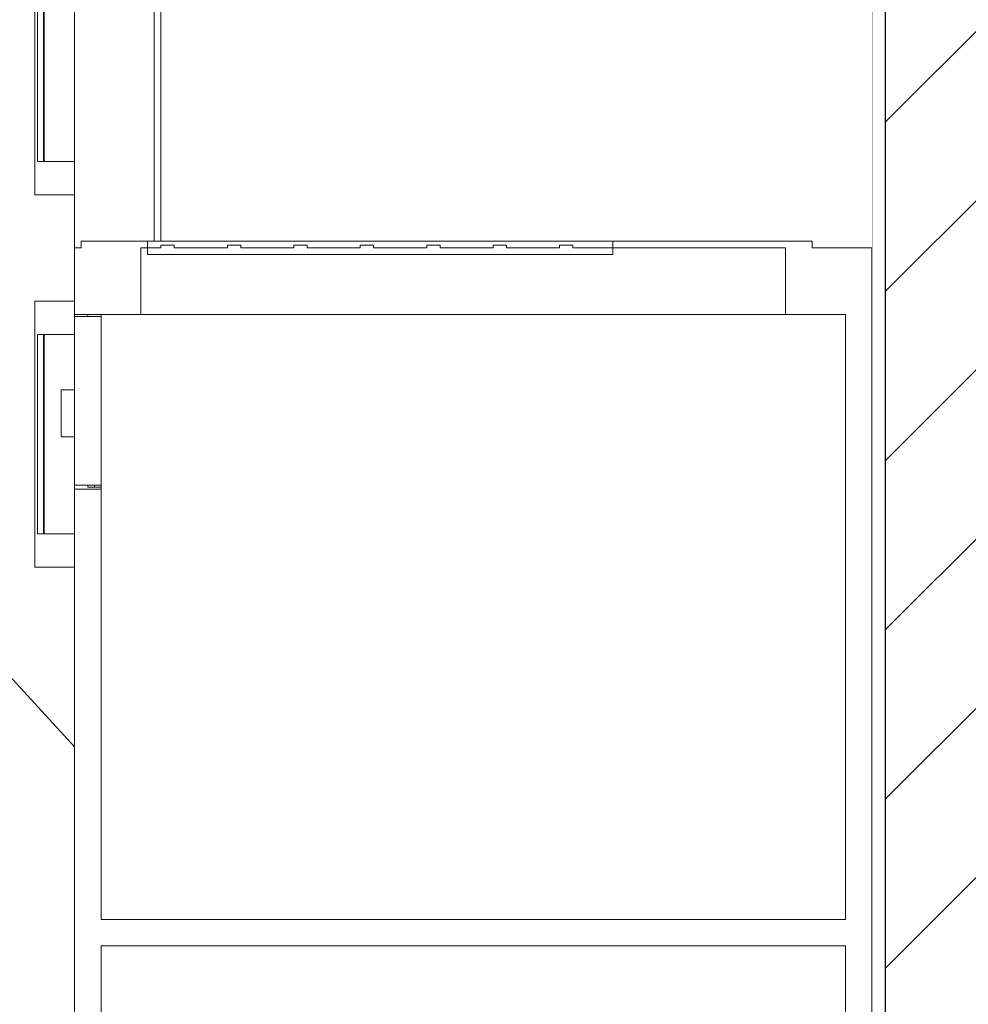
# Model space of a CAD drawing. Header units: millimetres. Extents: x 58537 to 97688, y -8921 to 14216.
# Tile 45 of 189: x 67764 to 68478, y 3221 to 3962. Entities that reach past the tile are written whole.
import ezdxf

# ---------------------------------------------------------------- set-up
doc = ezdxf.new("R2010")
doc.units = ezdxf.units.MM
doc.header["$MEASUREMENT"] = 0
doc.linetypes.add('Wipeout_Contour', pattern=[1000, 0, -1000])
for name, color, linetype in [('Nowe_A-Meble-Kuchnia', 7, 'Continuous'), ('Nowe_A-Wymiary-Zewnętrzne', 7, 'Continuous'), ('Nowe_A-Ściany-Działowe', 7, 'Continuous'), ('Nowe_Drzwi Archicad', 7, 'Continuous')]:
    doc.layers.add(name, color=color, linetype=linetype)
for name, color, linetype, lineweight in [('Nowe_A-Meble-Kuchnia_Nr_pióra__24', 7, 'Continuous', 15), ('Nowe_A-Meble-Kuchnia_Nr_pióra__4', 7, 'Continuous', 13), ('Nowe_A-Wymiary-Zewnętrzne_Nr_pióra__46', 5, 'Continuous', 15), ('Nowe_A-Ściany-Działowe_Nr_pióra__27', 7, 'Continuous', 25), ('Nowe_A-Ściany-Działowe_Nr_pióra__47', 7, 'Continuous', 15), ('Nowe_Drzwi Archicad_Nr_pióra__3', 7, 'Continuous', 13)]:
    doc.layers.add(name, color=color, linetype=linetype, lineweight=lineweight)
doc.layers.add('Nowe_A-Wymiary-Zewnętrzne_Nr_pióra__45', color=7, linetype='Continuous', lineweight=15, true_color=0x40a5ff)
doc.layers.add('Nowe_A-Wymiary-Zewnętrzne_Nr_pióra__85', color=7, linetype='Continuous', lineweight=13, true_color=0x80c2ff)
doc.styles.add('STYL_AUTOMATYCZNY_2', font='arial.ttf')
doc.dimstyles.new('STYL_AUTOMATYCZNY__1', dxfattribs={"dimtxt": 125, "dimasz": 47.5, "dimexe": 0.18, "dimexo": 20, "dimgap": 0, "dimtad": 1, "dimdec": 1, "dimlfac": 0.1, "dimzin": 0, "dimdsep": 46, "dimtxsty": 'STYL_AUTOMATYCZNY_2', "dimblk": 'ARROWHEAD_11', "dimblk1": 'ARROWHEAD_11', "dimblk2": 'ARROWHEAD_11', "dimcen": 0.09, "dimclrd": 256, "dimclre": 256, "dimclrt": 5, "dimadec": 1, "dimazin": 0, "dimtfac": 1, "dimtdec": 4, "dimtmove": 0, "dimatfit": 3, "dimfxl": 0, "dimtolj": 1, "dimtzin": 0, "dimarcsym": 0})

# ---------------------------------------------------------------- blocks, each defined once
blk = doc.blocks.new('ElemPrzekroju_163')
at = {"layer": 'Nowe_A-Ściany-Działowe', "linetype": 'Continuous', "lineweight": 0, "true_color": 0x000000}
h = blk.add_hatch(dxfattribs=at)
h.set_pattern_fill('Bloczki_ceramiczne', color=18, style=0, pattern_type=2)
h.set_pattern_definition([(45, (0, 0), (-63.63961, 63.63961), [])])
h.paths.add_polyline_path([(68415.09, 2750), (68530.09, 2750), (68530.09, 5440), (68415.09, 5440), (68415.09, 5430)])
h = blk.add_hatch(dxfattribs=at)
h.set_pattern_fill('Tynk', color=18, style=0, pattern_type=2)
h.set_pattern_definition([(0, (0, 0), (0, 86.60254), [0, -50]), (0, (25, 43.3), (0, 86.60254), [0, -50])])
h.paths.add_polyline_path([(68415.09, 5430), (68405.09, 5430), (68405.09, 2750), (68415.09, 2750)])
at = {"layer": 'Nowe_A-Ściany-Działowe_Nr_pióra__27', "color": 7, "linetype": 'Continuous', "lineweight": 25, "flags": 128}
blk.add_lwpolyline([(68415.09, 5440), (68415.09, 5430), (68415.09, 2750)], dxfattribs=at)
at = {"layer": 'Nowe_A-Ściany-Działowe_Nr_pióra__47', "color": 7, "linetype": 'Continuous', "lineweight": 15}
blk.add_line((68405.09, 5430), (68405.09, 3790), dxfattribs=at)
at = {"layer": 'Nowe_A-Ściany-Działowe_Nr_pióra__47', "color": 7, "linetype": 'Continuous', "lineweight": 15, "flags": 128}
blk.add_lwpolyline([(68405.09, 3790), (68405.09, 3740), (68405.09, 3000), (68405.09, 2980), (68405.09, 2890), (68405.09, 2870), (68405.09, 2820), (68405.09, 2750)], dxfattribs=at)
blk = doc.blocks.new('ElemPrzekroju_167')
at = {"color": 254, "linetype": 'Wipeout_Contour', "lineweight": 0, "ltscale": 408017.548807}
blk.add_wipeout([(67805.09, 4964.5), (67865.09, 4964.5), (67865.09, 3795), (67870.09, 3795), (67870.09, 4965), (67805.09, 4965)], dxfattribs=at).dxf.layer = 'Nowe_A-Ściany-Działowe'
blk = doc.blocks.new('ElemPrzekroju_170')
at = {"color": 254, "linetype": 'Wipeout_Contour', "lineweight": 0, "ltscale": 532205.431275}
blk.add_wipeout([(67805.09, 5430), (65240.07, 5430), (65240.07, 2902), (65265.07, 2902), (65265.07, 2890), (67258.07, 2890), (67258.07, 5007), (67805.09, 5007)], dxfattribs=at).dxf.layer = 'Nowe_A-Ściany-Działowe'
blk = doc.blocks.new('ElemPrzekroju_171')
at = {"color": 254, "linetype": 'Wipeout_Contour', "lineweight": 0, "ltscale": 271715.322232}
blk.add_wipeout([(67782.28, 3855), (67805.09, 3855), (67805.09, 4671.67), (67782.28, 4671.67)], dxfattribs=at).dxf.layer = 'Nowe_Drzwi Archicad'
at = {"color": 254, "linetype": 'Wipeout_Contour', "lineweight": 0, "ltscale": 543163.022969}
blk.add_wipeout([(67782.28, 3575), (67805.09, 3575), (67805.09, 3648.05), (67795.09, 3648.05), (67795.09, 3683.38), (67805.09, 3683.38), (67805.09, 3725), (67782.28, 3725)], dxfattribs=at).dxf.layer = 'Nowe_Drzwi Archicad'
at = {"layer": 'Nowe_Drzwi Archicad_Nr_pióra__3', "color": 7, "linetype": 'Continuous', "lineweight": 13}
blk.add_line((67805.09, 3414.76), (67375.07, 3882.94), dxfattribs=at)
blk = doc.blocks.new('ElemPrzekroju_173')
at = {"color": 254, "linetype": 'Wipeout_Contour', "lineweight": 0, "ltscale": 475715.133557}
blk.add_wipeout([(67805.09, 4964.5), (67805.09, 3790), (67810.09, 3790), (67810.09, 3795), (67861.61, 3795), (67865.09, 3795), (67865.09, 4964.5)], dxfattribs=at).dxf.layer = 'Nowe_A-Meble-Kuchnia'
at = {"color": 254, "linetype": 'Wipeout_Contour', "lineweight": 0, "ltscale": 410052.131949}
blk.add_wipeout([(68405.09, 4965), (67870.09, 4965), (67870.09, 3795), (68360.09, 3795), (68360.09, 3790), (68405.09, 3790)], dxfattribs=at).dxf.layer = 'Nowe_A-Meble-Kuchnia'
at = {"color": 254, "linetype": 'Wipeout_Contour', "lineweight": 0, "ltscale": 271658.498253}
blk.add_wipeout([(67781.78, 3855), (67781.78, 4671.67), (67777.12, 4671.67), (67777.12, 3855)], dxfattribs=at).dxf.layer = 'Nowe_A-Meble-Kuchnia'
at = {"color": 254, "linetype": 'Wipeout_Contour', "lineweight": 0, "ltscale": 271652.43177}
blk.add_wipeout([(67805.09, 3738.5), (67815.09, 3738.5), (67815.09, 3740), (67805.09, 3740)], dxfattribs=at).dxf.layer = 'Nowe_A-Meble-Kuchnia'
at = {"color": 254, "linetype": 'Wipeout_Contour', "lineweight": 0, "ltscale": 271510.803312}
blk.add_wipeout([(67781.78, 3575), (67781.78, 3725), (67777.12, 3725), (67777.12, 3575)], dxfattribs=at).dxf.layer = 'Nowe_A-Meble-Kuchnia'
at = {"color": 254, "linetype": 'Wipeout_Contour', "lineweight": 0, "ltscale": 407466.642561}
blk.add_wipeout([(67805.09, 3608.5), (67825.09, 3608.5), (67825.09, 3610), (67815.09, 3610), (67815.09, 3611.5), (67805.09, 3611.5)], dxfattribs=at).dxf.layer = 'Nowe_A-Meble-Kuchnia'
at = {"color": 254, "linetype": 'Wipeout_Contour', "lineweight": 0, "ltscale": 271589.212189}
blk.add_wipeout([(67802.46, 3550), (67805.09, 3550), (67805.09, 3575), (67802.46, 3575)], dxfattribs=at).dxf.layer = 'Nowe_A-Meble-Kuchnia'
at = {"layer": 'Nowe_A-Meble-Kuchnia_Nr_pióra__4', "color": 7, "linetype": 'Continuous', "lineweight": 13}
for p, q in [((67865.09, 3795), (67865.09, 4964.5)), ((67870.09, 3795), (67870.09, 4965)), ((67805.09, 3608.5), (67805.09, 3611.5))]:
    blk.add_line(p, q, dxfattribs=at)
at = {"color": 254, "linetype": 'Wipeout_Contour', "lineweight": 0, "ltscale": 271668.801974}
blk.add_wipeout([(67782.28, 4671.67), (67781.78, 4671.67), (67781.78, 3855), (67782.28, 3855)], dxfattribs=at).dxf.layer = 'Nowe_A-Meble-Kuchnia'
at = {"color": 254, "linetype": 'Wipeout_Contour', "lineweight": 0, "ltscale": 271650.27991}
blk.add_wipeout([(67802.46, 3830), (67805.09, 3830), (67805.09, 3855), (67802.46, 3855)], dxfattribs=at).dxf.layer = 'Nowe_A-Meble-Kuchnia'
at = {"color": 254, "linetype": 'Wipeout_Contour', "lineweight": 0, "ltscale": 271626.839941}
blk.add_wipeout([(67805.09, 3750), (67802.46, 3750), (67802.46, 3725), (67805.09, 3725)], dxfattribs=at).dxf.layer = 'Nowe_A-Meble-Kuchnia'
at = {"color": 254, "linetype": 'Wipeout_Contour', "lineweight": 0, "ltscale": 271521.112667}
blk.add_wipeout([(67782.28, 3725), (67781.78, 3725), (67781.78, 3575), (67782.28, 3575)], dxfattribs=at).dxf.layer = 'Nowe_A-Meble-Kuchnia'
at = {"color": 254, "linetype": 'Wipeout_Contour', "lineweight": 0, "ltscale": 271573.6452}
blk.add_wipeout([(67797.3, 3550), (67802.46, 3550), (67802.46, 3575), (67797.3, 3575)], dxfattribs=at).dxf.layer = 'Nowe_A-Meble-Kuchnia'
at = {"layer": 'Nowe_A-Meble-Kuchnia_Nr_pióra__4', "color": 7, "linetype": 'Continuous', "lineweight": 13}
for p, q in [((67805.09, 3575), (67802.46, 3575)), ((67802.46, 3550), (67805.09, 3550))]:
    blk.add_line(p, q, dxfattribs=at)
at = {"color": 254, "linetype": 'Wipeout_Contour', "lineweight": 0, "ltscale": 271634.716421}
blk.add_wipeout([(67797.3, 3830), (67802.46, 3830), (67802.46, 3855), (67797.3, 3855)], dxfattribs=at).dxf.layer = 'Nowe_A-Meble-Kuchnia'
at = {"color": 254, "linetype": 'Wipeout_Contour', "lineweight": 0, "ltscale": 271611.275108}
blk.add_wipeout([(67802.46, 3750), (67797.3, 3750), (67797.3, 3725), (67802.46, 3725)], dxfattribs=at).dxf.layer = 'Nowe_A-Meble-Kuchnia'
at = {"color": 254, "linetype": 'Wipeout_Contour', "lineweight": 0, "ltscale": 271553.4684}
blk.add_wipeout([(67792.36, 3550), (67797.3, 3550), (67797.3, 3575), (67792.36, 3575)], dxfattribs=at).dxf.layer = 'Nowe_A-Meble-Kuchnia'
at = {"layer": 'Nowe_A-Meble-Kuchnia_Nr_pióra__4', "color": 7, "linetype": 'Continuous', "lineweight": 13}
for p, q in [((67805.09, 3855), (67805.09, 4671.67)), ((67805.09, 3855), (67802.46, 3855)), ((67805.09, 3830), (67805.09, 3855)), ((67802.46, 3830), (67805.09, 3830)), ((67805.09, 3790), (67805.09, 3830)), ((67805.09, 3750), (67802.46, 3750)), ((67805.09, 3738.5), (67805.09, 3740)), ((67802.46, 3725), (67805.09, 3725)), ((67802.46, 3575), (67797.3, 3575)), ((67797.3, 3550), (67802.46, 3550))]:
    blk.add_line(p, q, dxfattribs=at)
at = {"color": 254, "linetype": 'Wipeout_Contour', "lineweight": 0, "ltscale": 271614.544158}
blk.add_wipeout([(67792.36, 3830), (67797.3, 3830), (67797.3, 3855), (67792.36, 3855)], dxfattribs=at).dxf.layer = 'Nowe_A-Meble-Kuchnia'
at = {"color": 254, "linetype": 'Wipeout_Contour', "lineweight": 0, "ltscale": 271591.101104}
blk.add_wipeout([(67797.3, 3750), (67792.36, 3750), (67792.36, 3725), (67797.3, 3725)], dxfattribs=at).dxf.layer = 'Nowe_A-Meble-Kuchnia'
at = {"color": 254, "linetype": 'Wipeout_Contour', "lineweight": 0, "ltscale": 271534.53694}
blk.add_wipeout([(67787.82, 3550), (67792.36, 3550), (67792.36, 3575), (67787.82, 3575)], dxfattribs=at).dxf.layer = 'Nowe_A-Meble-Kuchnia'
at = {"layer": 'Nowe_A-Meble-Kuchnia_Nr_pióra__4', "color": 7, "linetype": 'Continuous', "lineweight": 13}
for p, q in [((67802.46, 3855), (67797.3, 3855)), ((67797.3, 3830), (67802.46, 3830)), ((67802.46, 3750), (67797.3, 3750)), ((67797.3, 3725), (67802.46, 3725)), ((67797.3, 3575), (67792.36, 3575)), ((67792.36, 3550), (67797.3, 3550))]:
    blk.add_line(p, q, dxfattribs=at)
at = {"color": 254, "linetype": 'Wipeout_Contour', "lineweight": 0, "ltscale": 271595.616955}
blk.add_wipeout([(67787.82, 3830), (67792.36, 3830), (67792.36, 3855), (67787.82, 3855)], dxfattribs=at).dxf.layer = 'Nowe_A-Meble-Kuchnia'
at = {"color": 254, "linetype": 'Wipeout_Contour', "lineweight": 0, "ltscale": 271572.172267}
blk.add_wipeout([(67792.36, 3750), (67787.82, 3750), (67787.82, 3725), (67792.36, 3725)], dxfattribs=at).dxf.layer = 'Nowe_A-Meble-Kuchnia'
at = {"color": 254, "linetype": 'Wipeout_Contour', "lineweight": 0, "ltscale": 271517.42604}
blk.add_wipeout([(67783.8, 3550), (67787.82, 3550), (67787.82, 3575), (67783.8, 3575)], dxfattribs=at).dxf.layer = 'Nowe_A-Meble-Kuchnia'
at = {"layer": 'Nowe_A-Meble-Kuchnia_Nr_pióra__4', "color": 7, "linetype": 'Continuous', "lineweight": 13}
for p, q in [((67797.3, 3855), (67792.36, 3855)), ((67792.36, 3830), (67797.3, 3830)), ((67797.3, 3750), (67792.36, 3750)), ((67792.36, 3725), (67797.3, 3725)), ((67792.36, 3575), (67787.82, 3575)), ((67787.82, 3550), (67792.36, 3550))]:
    blk.add_line(p, q, dxfattribs=at)
at = {"color": 254, "linetype": 'Wipeout_Contour', "lineweight": 0, "ltscale": 271578.509903}
blk.add_wipeout([(67783.8, 3830), (67787.82, 3830), (67787.82, 3855), (67783.8, 3855)], dxfattribs=at).dxf.layer = 'Nowe_A-Meble-Kuchnia'
at = {"color": 254, "linetype": 'Wipeout_Contour', "lineweight": 0, "ltscale": 271555.063739}
blk.add_wipeout([(67787.82, 3750), (67783.8, 3750), (67783.8, 3725), (67787.82, 3725)], dxfattribs=at).dxf.layer = 'Nowe_A-Meble-Kuchnia'
at = {"color": 254, "linetype": 'Wipeout_Contour', "lineweight": 0, "ltscale": 271502.655606}
blk.add_wipeout([(67780.42, 3550), (67783.8, 3550), (67783.8, 3575), (67780.42, 3575)], dxfattribs=at).dxf.layer = 'Nowe_A-Meble-Kuchnia'
at = {"layer": 'Nowe_A-Meble-Kuchnia_Nr_pióra__4', "color": 7, "linetype": 'Continuous', "lineweight": 13}
for p, q in [((67792.36, 3855), (67787.82, 3855)), ((67787.82, 3830), (67792.36, 3830)), ((67792.36, 3750), (67787.82, 3750)), ((67787.82, 3725), (67792.36, 3725))]:
    blk.add_line(p, q, dxfattribs=at)
at = {"color": 254, "linetype": 'Wipeout_Contour', "lineweight": 0, "ltscale": 271563.742792}
blk.add_wipeout([(67780.42, 3830), (67783.8, 3830), (67783.8, 3855), (67780.42, 3855)], dxfattribs=at).dxf.layer = 'Nowe_A-Meble-Kuchnia'
at = {"color": 254, "linetype": 'Wipeout_Contour', "lineweight": 0, "ltscale": 271540.295352}
blk.add_wipeout([(67783.8, 3750), (67780.42, 3750), (67780.42, 3725), (67783.8, 3725)], dxfattribs=at).dxf.layer = 'Nowe_A-Meble-Kuchnia'
at = {"color": 254, "linetype": 'Wipeout_Contour', "lineweight": 0, "ltscale": 271490.674429}
blk.add_wipeout([(67777.8, 3550), (67780.42, 3550), (67780.42, 3575), (67777.8, 3575)], dxfattribs=at).dxf.layer = 'Nowe_A-Meble-Kuchnia'
at = {"layer": 'Nowe_A-Meble-Kuchnia_Nr_pióra__4', "color": 7, "linetype": 'Continuous', "lineweight": 13}
for p, q in [((67787.82, 3575), (67783.8, 3575)), ((67783.8, 3550), (67787.82, 3550))]:
    blk.add_line(p, q, dxfattribs=at)
at = {"color": 254, "linetype": 'Wipeout_Contour', "lineweight": 0, "ltscale": 271551.76431}
blk.add_wipeout([(67777.8, 3830), (67780.42, 3830), (67780.42, 3855), (67777.8, 3855)], dxfattribs=at).dxf.layer = 'Nowe_A-Meble-Kuchnia'
at = {"color": 254, "linetype": 'Wipeout_Contour', "lineweight": 0, "ltscale": 271528.315836}
blk.add_wipeout([(67780.42, 3750), (67777.8, 3750), (67777.8, 3725), (67780.42, 3725)], dxfattribs=at).dxf.layer = 'Nowe_A-Meble-Kuchnia'
at = {"layer": 'Nowe_A-Meble-Kuchnia_Nr_pióra__4', "color": 7, "linetype": 'Continuous', "lineweight": 13}
for p, q in [((67781.78, 3855), (67781.78, 4671.67)), ((67782.28, 4671.67), (67782.28, 3855)), ((67787.82, 3855), (67783.8, 3855)), ((67783.8, 3830), (67787.82, 3830)), ((67787.82, 3750), (67783.8, 3750)), ((67781.78, 3575), (67781.78, 3725)), ((67782.28, 3725), (67782.28, 3575)), ((67783.8, 3725), (67787.82, 3725))]:
    blk.add_line(p, q, dxfattribs=at)
at = {"color": 254, "linetype": 'Wipeout_Contour', "lineweight": 0, "ltscale": 543298.229157}
blk.add_wipeout([(67777.8, 4696.67), (67776, 4696.67), (67776, 3830), (67777.8, 3830), (67777.8, 3855), (67777.12, 3855), (67777.12, 4671.67), (67777.8, 4671.67)], dxfattribs=at).dxf.layer = 'Nowe_A-Meble-Kuchnia'
at = {"color": 254, "linetype": 'Wipeout_Contour', "lineweight": 0, "ltscale": 543002.329426}
blk.add_wipeout([(67777.8, 3750), (67776, 3750), (67776, 3550), (67777.8, 3550), (67777.8, 3575), (67777.12, 3575), (67777.12, 3725), (67777.8, 3725)], dxfattribs=at).dxf.layer = 'Nowe_A-Meble-Kuchnia'
at = {"layer": 'Nowe_A-Meble-Kuchnia_Nr_pióra__4', "color": 7, "linetype": 'Continuous', "lineweight": 13}
for p, q in [((67783.8, 3855), (67780.42, 3855)), ((67780.42, 3830), (67783.8, 3830)), ((67783.8, 3750), (67780.42, 3750)), ((67780.42, 3725), (67783.8, 3725)), ((67783.8, 3575), (67780.42, 3575)), ((67780.42, 3550), (67783.8, 3550))]:
    blk.add_line(p, q, dxfattribs=at)
at = {"color": 254, "linetype": 'Wipeout_Contour', "lineweight": 0, "ltscale": 271643.518138}
blk.add_wipeout([(67776, 4696.67), (67775.09, 4696.67), (67775.09, 3830), (67776, 3830)], dxfattribs=at).dxf.layer = 'Nowe_A-Meble-Kuchnia'
at = {"color": 254, "linetype": 'Wipeout_Contour', "lineweight": 0, "ltscale": 271495.326021}
blk.add_wipeout([(67776, 3750), (67775.09, 3750), (67775.09, 3550), (67776, 3550)], dxfattribs=at).dxf.layer = 'Nowe_A-Meble-Kuchnia'
at = {"layer": 'Nowe_A-Meble-Kuchnia_Nr_pióra__4', "color": 7, "linetype": 'Continuous', "lineweight": 13}
for p, q in [((67775.09, 4696.67), (67775.09, 3830)), ((67777.12, 3855), (67777.12, 4671.67)), ((67777.8, 3855), (67777.12, 3855)), ((67780.42, 3855), (67777.8, 3855)), ((67775.09, 3830), (67776, 3830)), ((67776, 3830), (67777.8, 3830)), ((67777.8, 3830), (67780.42, 3830)), ((67776, 3750), (67775.09, 3750)), ((67775.09, 3750), (67775.09, 3550)), ((67777.8, 3750), (67776, 3750)), ((67780.42, 3750), (67777.8, 3750)), ((67777.12, 3575), (67777.12, 3725)), ((67777.12, 3725), (67777.8, 3725)), ((67777.8, 3725), (67780.42, 3725)), ((67777.8, 3575), (67777.12, 3575)), ((67780.42, 3575), (67777.8, 3575)), ((67775.09, 3550), (67776, 3550)), ((67776, 3550), (67777.8, 3550)), ((67777.8, 3550), (67780.42, 3550))]:
    blk.add_line(p, q, dxfattribs=at)
blk = doc.blocks.new('ElemPrzekroju_174')
at = {"color": 254, "linetype": 'Wipeout_Contour', "lineweight": 0, "ltscale": 271692.371103}
blk.add_wipeout([(67815.09, 3738.5), (67825.09, 3738.5), (67825.09, 3740), (67815.09, 3740)], dxfattribs=at).dxf.layer = 'Nowe_A-Meble-Kuchnia'
at = {"color": 254, "linetype": 'Wipeout_Contour', "lineweight": 0, "ltscale": 271599.545635}
blk.add_wipeout([(67795.09, 3683.38), (67795.09, 3676.63), (67805.09, 3676.63), (67805.09, 3683.38)], dxfattribs=at).dxf.layer = 'Nowe_A-Meble-Kuchnia'
at = {"color": 254, "linetype": 'Wipeout_Contour', "lineweight": 0, "ltscale": 271674.545404}
blk.add_wipeout([(67825.09, 3611.5), (67820.09, 3611.5), (67820.09, 3610), (67825.09, 3610)], dxfattribs=at).dxf.layer = 'Nowe_A-Meble-Kuchnia'
at = {"layer": 'Nowe_A-Meble-Kuchnia_Nr_pióra__4', "color": 7, "linetype": 'Continuous', "lineweight": 13}
for p, q in [((67815.09, 3740), (67815.09, 3738.5)), ((67805.09, 3683.38), (67795.09, 3683.38))]:
    blk.add_line(p, q, dxfattribs=at)
at = {"color": 254, "linetype": 'Wipeout_Contour', "lineweight": 0, "ltscale": 271597.633939}
blk.add_wipeout([(67795.09, 3676.63), (67795.09, 3665.71), (67805.09, 3665.71), (67805.09, 3676.63)], dxfattribs=at).dxf.layer = 'Nowe_A-Meble-Kuchnia'
at = {"color": 254, "linetype": 'Wipeout_Contour', "lineweight": 0, "ltscale": 271654.573687}
blk.add_wipeout([(67820.09, 3611.5), (67815.09, 3611.5), (67815.09, 3610), (67820.09, 3610)], dxfattribs=at).dxf.layer = 'Nowe_A-Meble-Kuchnia'
at = {"layer": 'Nowe_A-Meble-Kuchnia_Nr_pióra__4', "color": 7, "linetype": 'Continuous', "lineweight": 13}
for p, q in [((67795.09, 3683.38), (67795.09, 3676.63)), ((67815.09, 3611.5), (67815.09, 3610)), ((67820.09, 3610), (67815.09, 3610)), ((67820.09, 3611.5), (67820.09, 3610)), ((67825.09, 3610), (67820.09, 3610))]:
    blk.add_line(p, q, dxfattribs=at)
at = {"color": 254, "linetype": 'Wipeout_Contour', "lineweight": 0, "ltscale": 271595.276619}
blk.add_wipeout([(67795.09, 3665.71), (67795.09, 3654.8), (67805.09, 3654.8), (67805.09, 3665.71)], dxfattribs=at).dxf.layer = 'Nowe_A-Meble-Kuchnia'
at = {"layer": 'Nowe_A-Meble-Kuchnia_Nr_pióra__4', "color": 7, "linetype": 'Continuous', "lineweight": 13}
blk.add_line((67795.09, 3676.63), (67795.09, 3665.71), dxfattribs=at)
at = {"color": 254, "linetype": 'Wipeout_Contour', "lineweight": 0, "ltscale": 271593.374092}
blk.add_wipeout([(67795.09, 3654.8), (67795.09, 3648.05), (67805.09, 3648.05), (67805.09, 3654.8)], dxfattribs=at).dxf.layer = 'Nowe_A-Meble-Kuchnia'
at = {"layer": 'Nowe_A-Meble-Kuchnia_Nr_pióra__4', "color": 7, "linetype": 'Continuous', "lineweight": 13}
for p, q in [((67795.09, 3665.71), (67795.09, 3654.8)), ((67795.09, 3654.8), (67795.09, 3648.05)), ((67805.09, 3648.05), (67795.09, 3648.05))]:
    blk.add_line(p, q, dxfattribs=at)
blk = doc.blocks.new('ElemPrzekroju_365')
at = {"layer": 'Nowe_A-Meble-Kuchnia_Nr_pióra__24', "color": 7, "linetype": 'Continuous', "lineweight": 15}
for p, q in [((67810.09, 3795), (67810.09, 3790)), ((68360.09, 3795), (68360.09, 3790)), ((67805.09, 3790), (67805.09, 3740)), ((67810.09, 3790), (67805.09, 3790)), ((68405.09, 3790), (68360.09, 3790)), ((67805.09, 3738.5), (67805.09, 3611.5)), ((67805.09, 3608.5), (67805.09, 2981.5))]:
    blk.add_line(p, q, dxfattribs=at)
at = {"color": 254, "linetype": 'Wipeout_Contour', "lineweight": 0, "ltscale": 273258.720776}
blk.add_wipeout([(68210.09, 3790), (68210.09, 3795), (68208.57, 3795), (68208.57, 3790)], dxfattribs=at).dxf.layer = 'Nowe_A-Meble-Kuchnia'
at = {"color": 254, "linetype": 'Wipeout_Contour', "lineweight": 0, "ltscale": 272783.948944}
blk.add_wipeout([(68385.09, 3740), (67825.09, 3740), (67825.09, 3285), (68385.09, 3285)], dxfattribs=at).dxf.layer = 'Nowe_A-Meble-Kuchnia'
at = {"color": 254, "linetype": 'Wipeout_Contour', "lineweight": 0, "ltscale": 272708.8833}
blk.add_wipeout([(67825.09, 3000), (68385.09, 3000), (68385.09, 3265), (67825.09, 3265)], dxfattribs=at).dxf.layer = 'Nowe_A-Meble-Kuchnia'
at = {"layer": 'Nowe_A-Meble-Kuchnia_Nr_pióra__24', "color": 7, "linetype": 'Continuous', "lineweight": 15}
for p, q in [((67825.09, 3738.5), (67805.09, 3738.5)), ((67825.09, 3738.5), (67825.09, 3611.5)), ((68385.09, 3740), (68385.09, 3285)), ((67825.09, 3611.5), (67805.09, 3611.5)), ((67825.09, 3608.5), (67805.09, 3608.5)), ((67825.09, 3608.5), (67825.09, 3285)), ((68385.09, 3285), (67825.09, 3285)), ((67825.09, 3265), (67825.09, 3000)), ((68385.09, 3265), (67825.09, 3265)), ((68385.09, 3265), (68385.09, 3000))]:
    blk.add_line(p, q, dxfattribs=at)
at = {"layer": 'Nowe_A-Meble-Kuchnia_Nr_pióra__4', "color": 7, "linetype": 'Continuous', "lineweight": 13}
for p, q in [((67825.09, 3738.5), (67825.09, 3740)), ((67825.09, 3608.5), (67825.09, 3611.5))]:
    blk.add_line(p, q, dxfattribs=at)
at = {"color": 254, "linetype": 'Wipeout_Contour', "lineweight": 0, "ltscale": 273247.023114}
blk.add_wipeout([(68208.57, 3790), (68208.57, 3795), (68204.23, 3795), (68204.23, 3790)], dxfattribs=at).dxf.layer = 'Nowe_A-Meble-Kuchnia'
at = {"layer": 'Nowe_A-Meble-Kuchnia_Nr_pióra__24', "color": 7, "linetype": 'Continuous', "lineweight": 15}
blk.add_line((68360.09, 3795), (68210.09, 3795), dxfattribs=at)
at = {"layer": 'Nowe_A-Meble-Kuchnia_Nr_pióra__4', "color": 7, "linetype": 'Continuous', "lineweight": 13}
blk.add_line((68210.09, 3795), (68208.57, 3795), dxfattribs=at)
at = {"color": 254, "linetype": 'Wipeout_Contour', "lineweight": 0, "ltscale": 273225.408659}
blk.add_wipeout([(68204.23, 3790), (68204.23, 3795), (68197.74, 3795), (68197.74, 3790)], dxfattribs=at).dxf.layer = 'Nowe_A-Meble-Kuchnia'
at = {"layer": 'Nowe_A-Meble-Kuchnia_Nr_pióra__4', "color": 7, "linetype": 'Continuous', "lineweight": 13}
blk.add_line((68208.57, 3795), (68204.23, 3795), dxfattribs=at)
at = {"color": 254, "linetype": 'Wipeout_Contour', "lineweight": 0, "ltscale": 273197.168021}
blk.add_wipeout([(68197.74, 3790), (68197.74, 3795), (68190.09, 3795), (68190.09, 3790)], dxfattribs=at).dxf.layer = 'Nowe_A-Meble-Kuchnia'
at = {"layer": 'Nowe_A-Meble-Kuchnia_Nr_pióra__4', "color": 7, "linetype": 'Continuous', "lineweight": 13}
blk.add_line((68204.23, 3795), (68197.74, 3795), dxfattribs=at)
at = {"color": 254, "linetype": 'Wipeout_Contour', "lineweight": 0, "ltscale": 1908295.78639532}
blk.add_wipeout([(67880.09, 3790), (67920.09, 3790), (67920.09, 3792), (67930.09, 3792), (67930.09, 3790), (67970.09, 3790), (67970.09, 3792), (67980.09, 3792), (67980.09, 3790), (68020.09, 3790), (68020.09, 3792), (68030.09, 3792), (68030.09, 3790), (68070.09, 3790), (68070.09, 3792), (68080.09, 3792), (68080.09, 3790), (68120.09, 3790), (68120.09, 3792), (68130.09, 3792), (68130.09, 3790), (68170.09, 3790), (68170.09, 3792), (68180.09, 3792), (68180.09, 3790), (68190.09, 3790), (68190.09, 3795), (67880.09, 3795)], dxfattribs=at).dxf.layer = 'Nowe_A-Meble-Kuchnia'
at = {"layer": 'Nowe_A-Meble-Kuchnia_Nr_pióra__4', "color": 7, "linetype": 'Continuous', "lineweight": 13}
blk.add_line((68197.74, 3795), (68190.09, 3795), dxfattribs=at)
at = {"color": 254, "linetype": 'Wipeout_Contour', "lineweight": 0, "ltscale": 271928.745929}
blk.add_wipeout([(67872.44, 3795), (67872.44, 3792), (67880.09, 3792), (67880.09, 3795)], dxfattribs=at).dxf.layer = 'Nowe_A-Meble-Kuchnia'
at = {"layer": 'Nowe_A-Meble-Kuchnia_Nr_pióra__4', "color": 7, "linetype": 'Continuous', "lineweight": 13}
blk.add_line((68190.09, 3795), (67880.09, 3795), dxfattribs=at)
at = {"color": 254, "linetype": 'Wipeout_Contour', "lineweight": 0, "ltscale": 407851.873623}
blk.add_wipeout([(67872.44, 3795), (67865.95, 3795), (67865.95, 3790), (67870.09, 3790), (67870.09, 3792), (67872.44, 3792)], dxfattribs=at).dxf.layer = 'Nowe_A-Meble-Kuchnia'
at = {"layer": 'Nowe_A-Meble-Kuchnia_Nr_pióra__4', "color": 7, "linetype": 'Continuous', "lineweight": 13}
blk.add_line((67880.09, 3795), (67872.44, 3795), dxfattribs=at)
at = {"color": 254, "linetype": 'Wipeout_Contour', "lineweight": 0, "ltscale": 271878.668528}
blk.add_wipeout([(67865.95, 3790), (67865.95, 3795), (67861.61, 3795), (67861.61, 3790)], dxfattribs=at).dxf.layer = 'Nowe_A-Meble-Kuchnia'
at = {"layer": 'Nowe_A-Meble-Kuchnia_Nr_pióra__4', "color": 7, "linetype": 'Continuous', "lineweight": 13}
blk.add_line((67872.44, 3795), (67865.95, 3795), dxfattribs=at)
at = {"color": 254, "linetype": 'Wipeout_Contour', "lineweight": 0, "ltscale": 271866.971054}
blk.add_wipeout([(67861.61, 3790), (67861.61, 3795), (67860.09, 3795), (67860.09, 3790)], dxfattribs=at).dxf.layer = 'Nowe_A-Meble-Kuchnia'
at = {"layer": 'Nowe_A-Meble-Kuchnia_Nr_pióra__24', "color": 7, "linetype": 'Continuous', "lineweight": 15}
blk.add_line((67860.09, 3795), (67810.09, 3795), dxfattribs=at)
at = {"layer": 'Nowe_A-Meble-Kuchnia_Nr_pióra__4', "color": 7, "linetype": 'Continuous', "lineweight": 13}
for p, q in [((67861.61, 3795), (67860.09, 3795)), ((67865.95, 3795), (67861.61, 3795))]:
    blk.add_line(p, q, dxfattribs=at)
at = {"color": 254, "linetype": 'Wipeout_Contour', "lineweight": 0, "ltscale": 545368.732624}
blk.add_wipeout([(67855.09, 3740), (68340.09, 3740), (68340.09, 3790), (68210.09, 3790), (68210.09, 3785), (67860.09, 3785), (67860.09, 3790), (67855.09, 3790)], dxfattribs=at).dxf.layer = 'Nowe_A-Meble-Kuchnia'
at = {"layer": 'Nowe_A-Meble-Kuchnia_Nr_pióra__24', "color": 7, "linetype": 'Continuous', "lineweight": 15}
for p, q in [((67870.09, 3792), (67870.09, 3790)), ((67880.09, 3792), (67870.09, 3792)), ((67880.09, 3792), (67880.09, 3790)), ((67920.09, 3792), (67920.09, 3790)), ((67930.09, 3792), (67920.09, 3792)), ((67930.09, 3792), (67930.09, 3790)), ((67970.09, 3792), (67970.09, 3790)), ((67980.09, 3792), (67970.09, 3792)), ((67980.09, 3792), (67980.09, 3790)), ((68020.09, 3792), (68020.09, 3790)), ((68030.09, 3792), (68020.09, 3792)), ((68030.09, 3792), (68030.09, 3790)), ((68070.09, 3792), (68070.09, 3790)), ((68080.09, 3792), (68070.09, 3792)), ((68080.09, 3792), (68080.09, 3790)), ((68120.09, 3792), (68120.09, 3790)), ((68130.09, 3792), (68120.09, 3792)), ((68130.09, 3792), (68130.09, 3790)), ((68170.09, 3792), (68170.09, 3790)), ((68180.09, 3792), (68170.09, 3792)), ((68180.09, 3792), (68180.09, 3790)), ((67855.09, 3790), (67855.09, 3740)), ((68210.09, 3785), (67860.09, 3785)), ((67920.09, 3790), (67880.09, 3790)), ((67970.09, 3790), (67930.09, 3790)), ((68020.09, 3790), (67980.09, 3790)), ((68070.09, 3790), (68030.09, 3790)), ((68120.09, 3790), (68080.09, 3790)), ((68170.09, 3790), (68130.09, 3790)), ((68340.09, 3790), (68340.09, 3740)), ((67855.09, 3740), (67805.09, 3740)), ((68385.09, 3740), (68340.09, 3740))]:
    blk.add_line(p, q, dxfattribs=at)
at = {"layer": 'Nowe_A-Meble-Kuchnia_Nr_pióra__24', "color": 7, "linetype": 'Continuous', "lineweight": 15, "flags": 128}
for points in [[(67860.09, 3795), (67860.09, 3790), (67860.09, 3785)], [(68210.09, 3795), (68210.09, 3790), (68210.09, 3785)], [(67870.09, 3790), (67860.09, 3790), (67855.09, 3790)], [(68340.09, 3790), (68210.09, 3790), (68180.09, 3790)]]:
    blk.add_lwpolyline(points, dxfattribs=at)
at = {"layer": 'Nowe_A-Meble-Kuchnia_Nr_pióra__4', "color": 7, "linetype": 'Continuous', "lineweight": 13}
blk.add_line((68340.09, 3740), (67855.09, 3740), dxfattribs=at)
blk = doc.blocks.new('*D977')
at = {"layer": 'Nowe_A-Wymiary-Zewnętrzne_Nr_pióra__45', "linetype": 'Continuous', "lineweight": 15, "true_color": 0x40a5ff}
for points in [[(66434, 5430), (66434.95, 5425.22), (66437.66, 5421.16), (66441.72, 5418.45), (66446.5, 5417.5), (66451.28, 5418.45), (66455.34, 5421.16), (66458.05, 5425.22), (66459, 5430), (66458.05, 5434.78), (66455.34, 5438.84), (66451.28, 5441.55), (66446.5, 5442.5), (66441.72, 5441.55), (66437.66, 5438.84), (66434.95, 5434.78)], [(66434, 2890), (66434.95, 2885.22), (66437.66, 2881.16), (66441.72, 2878.45), (66446.5, 2877.5), (66451.28, 2878.45), (66455.34, 2881.16), (66458.05, 2885.22), (66459, 2890), (66458.05, 2894.78), (66455.34, 2898.84), (66451.28, 2901.55), (66446.5, 2902.5), (66441.72, 2901.55), (66437.66, 2898.84), (66434.95, 2894.78)]]:
    blk.add_hatch(color=161, dxfattribs=at).paths.add_polyline_path(points)
at = {"layer": 'Nowe_A-Wymiary-Zewnętrzne_Nr_pióra__45', "color": 161, "linetype": 'Continuous', "lineweight": 15, "true_color": 0x40a5ff}
for centre in [(66446.5, 5430), (66446.5, 2890)]:
    blk.add_circle(centre, 12.5, dxfattribs=at)
at = {"layer": 'Nowe_A-Wymiary-Zewnętrzne_Nr_pióra__85', "color": 151, "linetype": 'Continuous', "lineweight": 13, "true_color": 0x80c2ff}
for p, q in [((66446.5, 2902.5), (66446.5, 5417.5)), ((66434, 2890), (66399.62, 2890)), ((66493.37, 2890), (66459, 2890))]:
    blk.add_line(p, q, dxfattribs=at)
at = {"layer": 'Nowe_A-Wymiary-Zewnętrzne_Nr_pióra__46', "color": 5, "lineweight": 15, "char_height": 125, "attachment_point": 7, "rotation": 90, "style": 'STYL_AUTOMATYCZNY_2'}
for s, insert in [('\\A1;{\\pql;\\fArial|b0|i0|c238|p0;\\W1.000000;21,0}', (66421.5, 5083.85)), ('\\A1;{\\pql;\\fArial|b0|i0|c238|p0;\\W1.000000;254,0}', (66421.5, 3945.5)), ('\\A1;{\\pql;\\fArial|b0|i0|c238|p0;\\W1.000000;14,0}', (66421.5, 2902.5))]:
    blk.add_mtext(s, dxfattribs=dict(at, insert=insert))
blk = doc.blocks.new('ARROWHEAD_11')
at = {"color": 0, "linetype": 'Continuous', "lineweight": 0}
blk.add_line((0, 0), (-1, 0), dxfattribs=at)
at = {"color": 0, "linetype": 'Continuous', "lineweight": 0, "const_width": 0.25, "flags": 128}
blk.add_lwpolyline([(-0.125, 0, 1), (0.125, 0, 1)], format="xyb", close=True, dxfattribs=at)
blk = doc.blocks.new('*D1017')
at = {"layer": 'Nowe_A-Wymiary-Zewnętrzne_Nr_pióra__45', "linetype": 'Continuous', "lineweight": 15, "true_color": 0x40a5ff}
for points in [[(93173.54, 5090), (93174.49, 5085.22), (93177.2, 5081.16), (93181.25, 5078.45), (93186.04, 5077.5), (93190.82, 5078.45), (93194.88, 5081.16), (93197.59, 5085.22), (93198.54, 5090), (93197.59, 5094.78), (93194.88, 5098.84), (93190.82, 5101.55), (93186.04, 5102.5), (93181.25, 5101.55), (93177.2, 5098.84), (93174.49, 5094.78)], [(93173.54, 2890), (93174.49, 2885.22), (93177.2, 2881.16), (93181.25, 2878.45), (93186.04, 2877.5), (93190.82, 2878.45), (93194.88, 2881.16), (93197.59, 2885.22), (93198.54, 2890), (93197.59, 2894.78), (93194.88, 2898.84), (93190.82, 2901.55), (93186.04, 2902.5), (93181.25, 2901.55), (93177.2, 2898.84), (93174.49, 2894.78)]]:
    blk.add_hatch(color=161, dxfattribs=at).paths.add_polyline_path(points)
at = {"layer": 'Nowe_A-Wymiary-Zewnętrzne_Nr_pióra__45', "color": 161, "linetype": 'Continuous', "lineweight": 15, "true_color": 0x40a5ff}
for centre in [(93186.04, 5090), (93186.04, 2890)]:
    blk.add_circle(centre, 12.5, dxfattribs=at)
at = {"layer": 'Nowe_A-Wymiary-Zewnętrzne_Nr_pióra__85', "color": 151, "linetype": 'Continuous', "lineweight": 13, "true_color": 0x80c2ff}
for p, q in [((93173.54, 5090), (93139.16, 5090)), ((93232.91, 5090), (93198.54, 5090)), ((93186.04, 2902.5), (93186.04, 5077.5)), ((93173.54, 2890), (93139.16, 2890)), ((93232.91, 2890), (93198.54, 2890))]:
    blk.add_line(p, q, dxfattribs=at)
at = {"layer": 'Nowe_A-Wymiary-Zewnętrzne_Nr_pióra__46', "color": 5, "lineweight": 15, "char_height": 125, "attachment_point": 7, "rotation": 90, "style": 'STYL_AUTOMATYCZNY_2'}
for s, insert in [('\\A1;{\\pql;\\fArial|b0|i0|c238|p0;\\W1.000000;220,0}', (93161.04, 3942.33)), ('\\A1;{\\pql;\\fArial|b0|i0|c238|p0;\\W1.000000;14,0}', (93161.04, 2902.5))]:
    blk.add_mtext(s, dxfattribs=dict(at, insert=insert))
blk = doc.blocks.new('*D1027')
at = {"layer": 'Nowe_A-Wymiary-Zewnętrzne_Nr_pióra__45', "linetype": 'Continuous', "lineweight": 15, "true_color": 0x40a5ff}
for points in [[(93506.73, 12845.37), (93507.68, 12840.59), (93510.39, 12836.54), (93514.45, 12833.83), (93519.23, 12832.87), (93524.01, 12833.83), (93528.07, 12836.54), (93530.78, 12840.59), (93531.73, 12845.37), (93530.78, 12850.16), (93528.07, 12854.21), (93524.01, 12856.92), (93519.23, 12857.87), (93514.45, 12856.92), (93510.39, 12854.21), (93507.68, 12850.16)], [(93506.73, -450), (93507.68, -454.78), (93510.39, -458.84), (93514.45, -461.55), (93519.23, -462.5), (93524.01, -461.55), (93528.07, -458.84), (93530.78, -454.78), (93531.73, -450), (93530.78, -445.22), (93528.07, -441.16), (93524.01, -438.45), (93519.23, -437.5), (93514.45, -438.45), (93510.39, -441.16), (93507.68, -445.22)]]:
    blk.add_hatch(color=161, dxfattribs=at).paths.add_polyline_path(points)
at = {"layer": 'Nowe_A-Wymiary-Zewnętrzne_Nr_pióra__45', "color": 161, "linetype": 'Continuous', "lineweight": 15, "true_color": 0x40a5ff}
for centre in [(93519.23, 12845.37), (93519.23, -450)]:
    blk.add_circle(centre, 12.5, dxfattribs=at)
at = {"layer": 'Nowe_A-Wymiary-Zewnętrzne_Nr_pióra__85', "color": 151, "linetype": 'Continuous', "lineweight": 13, "true_color": 0x80c2ff}
for p, q in [((93519.23, 12857.87), (93519.23, 12870.37)), ((93506.73, 12845.37), (93472.36, 12845.37)), ((93566.11, 12845.37), (93531.73, 12845.37)), ((93519.23, -437.5), (93519.23, 12832.87)), ((93506.73, -450), (93472.36, -450)), ((93566.11, -450), (93531.73, -450)), ((93519.23, -475), (93519.23, -462.5))]:
    blk.add_line(p, q, dxfattribs=at)
at = {"layer": 'Nowe_A-Wymiary-Zewnętrzne_Nr_pióra__46', "color": 5, "lineweight": 15, "insert": (93494.23, 5911.71), "char_height": 125, "attachment_point": 7, "rotation": 90, "style": 'STYL_AUTOMATYCZNY_2'}
blk.add_mtext('\\A1;{\\pql;\\fArial|b0|i0|c238|p0;\\W1.000000;1\xa0329,5}', dxfattribs=at)
blk = doc.blocks.new('*D1036')
at = {"layer": 'Nowe_A-Wymiary-Zewnętrzne_Nr_pióra__45', "linetype": 'Continuous', "lineweight": 15, "true_color": 0x40a5ff}
for points in [[(90228.51, 5430), (90229.46, 5425.22), (90232.17, 5421.16), (90236.23, 5418.45), (90241.01, 5417.5), (90245.79, 5418.45), (90249.85, 5421.16), (90252.56, 5425.22), (90253.51, 5430), (90252.56, 5434.78), (90249.85, 5438.84), (90245.79, 5441.55), (90241.01, 5442.5), (90236.23, 5441.55), (90232.17, 5438.84), (90229.46, 5434.78)], [(90228.51, 2890), (90229.46, 2885.22), (90232.17, 2881.16), (90236.23, 2878.45), (90241.01, 2877.5), (90245.79, 2878.45), (90249.85, 2881.16), (90252.56, 2885.22), (90253.51, 2890), (90252.56, 2894.78), (90249.85, 2898.84), (90245.79, 2901.55), (90241.01, 2902.5), (90236.23, 2901.55), (90232.17, 2898.84), (90229.46, 2894.78)]]:
    blk.add_hatch(color=161, dxfattribs=at).paths.add_polyline_path(points)
at = {"layer": 'Nowe_A-Wymiary-Zewnętrzne_Nr_pióra__45', "color": 161, "linetype": 'Continuous', "lineweight": 15, "true_color": 0x40a5ff}
for centre in [(90241.01, 5430), (90241.01, 2890)]:
    blk.add_circle(centre, 12.5, dxfattribs=at)
at = {"layer": 'Nowe_A-Wymiary-Zewnętrzne_Nr_pióra__85', "color": 151, "linetype": 'Continuous', "lineweight": 13, "true_color": 0x80c2ff}
for p, q in [((90241.01, 2902.5), (90241.01, 5417.5)), ((90228.51, 2890), (90194.13, 2890)), ((90287.88, 2890), (90253.51, 2890))]:
    blk.add_line(p, q, dxfattribs=at)
at = {"layer": 'Nowe_A-Wymiary-Zewnętrzne_Nr_pióra__46', "color": 5, "lineweight": 15, "char_height": 125, "attachment_point": 7, "rotation": 90, "style": 'STYL_AUTOMATYCZNY_2'}
for s, insert in [('\\A1;{\\pql;\\fArial|b0|i0|c238|p0;\\W1.000000;21,0}', (90216.01, 5083.85)), ('\\A1;{\\pql;\\fArial|b0|i0|c238|p0;\\W1.000000;254,0}', (90216.01, 3945.5)), ('\\A1;{\\pql;\\fArial|b0|i0|c238|p0;\\W1.000000;14,0}', (90216.01, 2902.5))]:
    blk.add_mtext(s, dxfattribs=dict(at, insert=insert))

msp = doc.modelspace()

# ---------------------------------------------------------------- block references
at = {"layer": 'Nowe_A-Ściany-Działowe', "lineweight": 0}
msp.add_blockref('ElemPrzekroju_163', (0, 0), dxfattribs=at)

# ---------------------------------------------------------------- next in the draw order: block references
msp.add_blockref('ElemPrzekroju_167', (0, 0), dxfattribs=at)

# ---------------------------------------------------------------- next in the draw order: block references
msp.add_blockref('ElemPrzekroju_170', (0, 0), dxfattribs=at)

# ---------------------------------------------------------------- next in the draw order: block references
at = {"layer": 'Nowe_Drzwi Archicad', "lineweight": 0}
msp.add_blockref('ElemPrzekroju_171', (0, 0), dxfattribs=at)

# ---------------------------------------------------------------- next in the draw order: block references
at = {"layer": 'Nowe_A-Meble-Kuchnia', "lineweight": 0}
msp.add_blockref('ElemPrzekroju_173', (0, 0), dxfattribs=at)

# ---------------------------------------------------------------- next in the draw order: block references
msp.add_blockref('ElemPrzekroju_174', (0, 0), dxfattribs=at)

# ---------------------------------------------------------------- next in the draw order: block references
msp.add_blockref('ElemPrzekroju_365', (0, 0), dxfattribs=at)

# ---------------------------------------------------------------- next in the draw order: dimensions: what is measured, and where the dimension line sits
at = {"layer": 'Nowe_A-Wymiary-Zewnętrzne', "color": 151, "linetype": 'Continuous', "lineweight": 13, "true_color": 0x80c2ff}
for base, p1, p2, picture, middle in [((93519.23, 12845.37), (63041.84, -450), (64717.21, 12845.37), '*D1027', (93431.73, 6192.83)), ((66446.5, 5430), (58537.27, 2890), (78005.07, 5430), '*D977', (66359, 4154.89)), ((90241.01, 5430), (58537.27, 2890), (78005.07, 5430), '*D1036', (90153.51, 4154.89)), ((93186.04, 5090), (58537.27, 2890), (64770.07, 5090), '*D1017', (93098.54, 4151.72))]:
    dim = msp.add_linear_dim(base=base, p1=p1, p2=p2, angle=90, dimstyle='STYL_AUTOMATYCZNY__1', dxfattribs=at)
    dim.commit()
    dim.dimension.update_dxf_attribs({"geometry": picture, "text_midpoint": middle, "dimtype": 160, "text_rotation": 90})

doc.saveas('drawing.dxf')
